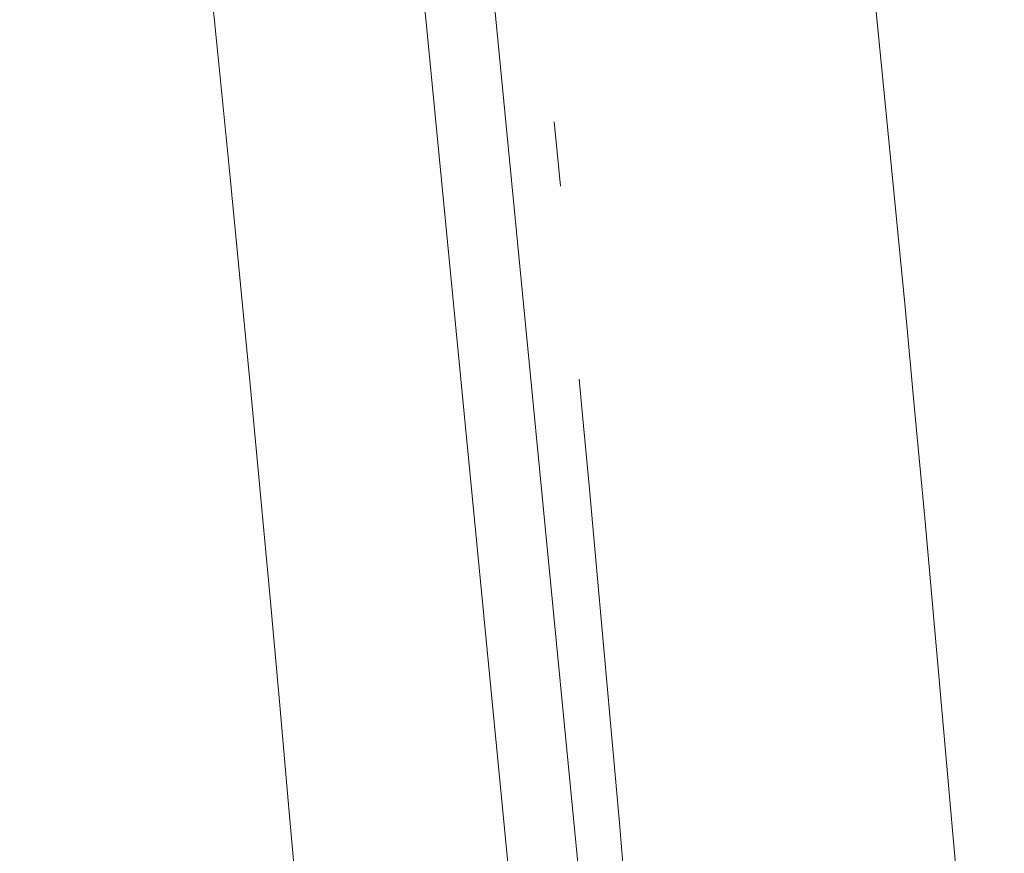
# Model space of a CAD drawing. Header units: millimetres. Extents: x -62314 to 79800, y -34032 to 28340.
# Tile 152 of 256: x 66642 to 67179, y -10078 to -9624. Entities that reach past the tile are written whole.
import ezdxf

# ---------------------------------------------------------------- set-up
doc = ezdxf.new("R2010")
doc.units = ezdxf.units.MM
doc.header["$LTSCALE"] = 508
doc.linetypes.add('Dash Style-6', pattern=[1.04164, 0.625, -0.20828, 0.06943, -0.13893])
for name, color, linetype, lineweight in [('(00) tekening-aanzicht grijs', 8, 'Continuous', 0), ('(00) tekening-stramien-algemeen', 7, 'Dash Style-6', 0), ('None', 7, 'Continuous', 0)]:
    doc.layers.add(name, color=color, linetype=linetype, lineweight=lineweight)

# ---------------------------------------------------------------- blocks, each defined once
blk = doc.blocks.new('bu-b-10')
at = {"layer": 'None', "color": 17, "lineweight": 0, "transparency": 33554687, "flags": 128}
blk.add_lwpolyline([(11044.81, 854.61), (11058.14, 819.03), (9943.49, 401.24), (9930.15, 436.83)], close=True, dxfattribs=at)
blk = doc.blocks.new('blok B 01 (2D)')
at = {"layer": '(00) tekening-aanzicht grijs', "color": 17, "lineweight": 0, "transparency": 33554687, "flags": 128}
blk.add_lwpolyline([(67147.1, 17815), (67147.15, 17815, 0.120217), (58755.98, 30980.72), (59001.11, 31046.44), (59684.33, 30368.24), (59885.21, 30565.97, -0.112264), (67637.51, 17925.97, -0.000404), (67654.79, 17874.82), (67653.59, 17874.13, -0.068823), (67693, 17589.15), (67693, 8520.64), (67193, 8520.64), (67193, 17589.15, 0.081822), (67163.93, 17765.58)], format="xyb", dxfattribs=at)
at = {"layer": 'None', "color": 17, "lineweight": 0, "transparency": 33554687, "flags": 128}
blk.add_lwpolyline([(67854.77, 18398.59, 0.109455), (60141.36, 30818.11)], format="xyb", dxfattribs=at)
at = {"layer": 'None', "color": 17, "transparency": 33554687, "rotation": 90}
blk.add_blockref('bu-b-10', (68046.99, 8444.05), dxfattribs=at)
blk = doc.blocks.new('Stramien blok B')
at = {"layer": '(00) tekening-stramien-algemeen', "color": 2, "lineweight": 0, "transparency": 33554687}
blk.add_arc((35700.81, -3868.71), 33612.33, 18.044708, 49.822253, dxfattribs=at)

msp = doc.modelspace()

# ---------------------------------------------------------------- block references
at = {"layer": 'None', "color": 17, "transparency": 33554687}
for name, p, rotation in [('blok B 01 (2D)', (-3125.94, -10622.93), 344.9999999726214), ('Stramien blok B', (0, 0), 344.9999645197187)]:
    msp.add_blockref(name, p, dxfattribs=dict(at, rotation=rotation))

doc.saveas('drawing.dxf')
